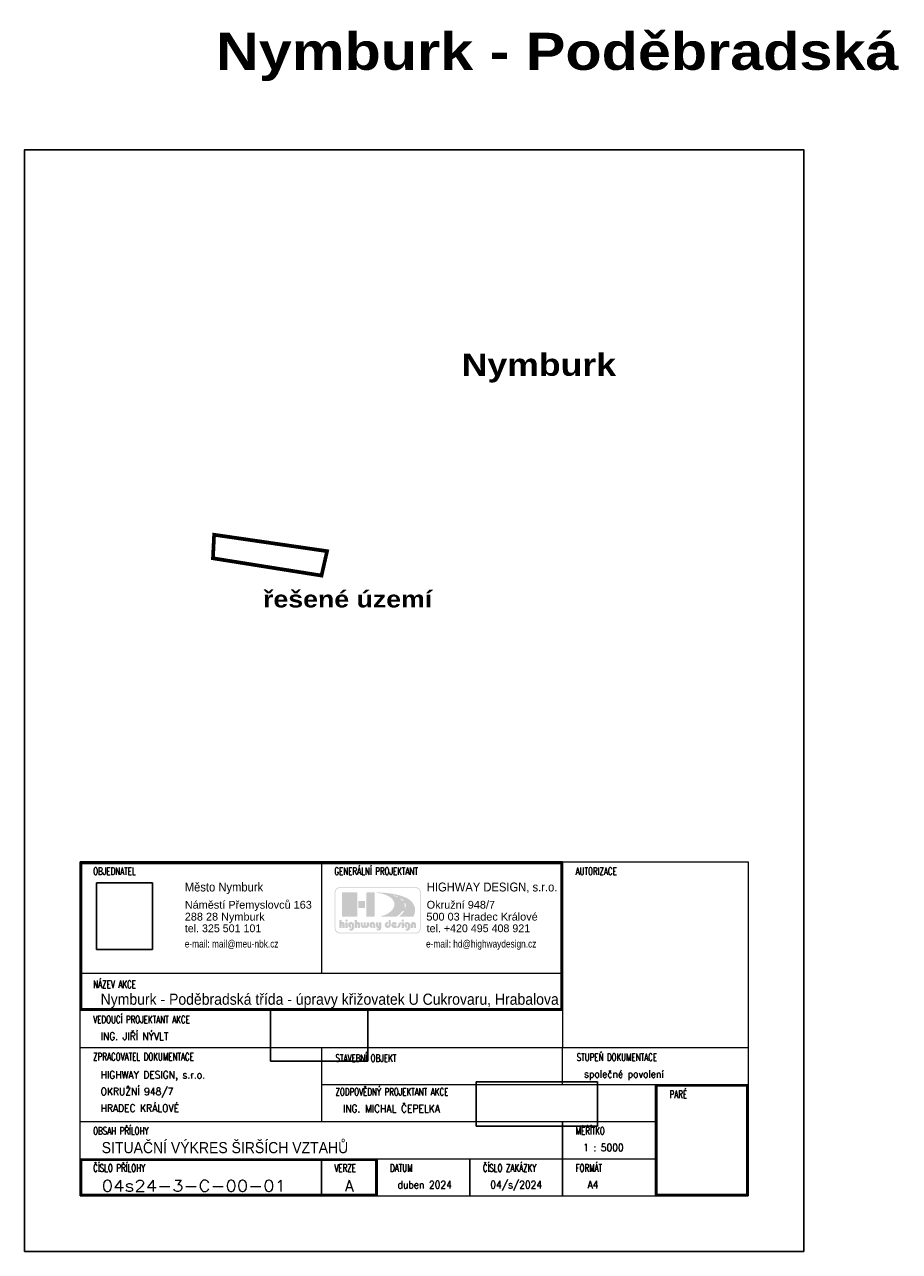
# Model space of a CAD drawing. Extents: x -698823 to -696424, y -1038555 to -1037403.
# Tile 1 of 42: x -698823 to -698587, y -1038171 to -1037840. Entities that reach past the tile are written whole.
import ezdxf
from ezdxf.enums import TextEntityAlignment as Align

# ---------------------------------------------------------------- set-up
doc = ezdxf.new("R2010")
doc.units = 0
doc.linetypes.add('ČÁRKOVANÁ100-100', pattern=[2, 1, -1])
doc.layers.add('0-podpis', color=5, linetype='Continuous')
doc.layers.add('0-ROZPISKA', color=7, linetype='Continuous')
doc.layers.add('0-silná', color=7, linetype='Continuous', lineweight=30)
doc.layers.add('0-slabá', color=7, linetype='Continuous', lineweight=9)
doc.styles.add('arial', font='arial.ttf')
doc.styles.add('arial black', font='txt')
doc.styles.add('TABULKA', font='romans.shx', dxfattribs={"width": 0.7})
picture_1 = doc.add_image_def('image1.gif', size_in_pixel=(421, 501))
picture_2 = doc.add_image_def('image2.pcx', size_in_pixel=(706, 377))
picture_3 = doc.add_image_def('image3.pcx', size_in_pixel=(1067, 389))

# ---------------------------------------------------------------- blocks, each defined once
blk = doc.blocks.new('Rozpiska-2020')
h = blk.add_hatch(color=1)
h.paths.add_polyline_path([(-93.3, 73.76), (-92.85, 73.76), (-92.83, 73.76), (-92.8, 73.75), (-92.79, 73.73), (-92.78, 73.7), (-92.78, 72.28), (-92.79, 72.25), (-92.8, 72.23), (-92.83, 72.21), (-92.85, 72.21), (-93.3, 72.21), (-93.32, 72.21), (-93.34, 72.23), (-93.36, 72.25), (-93.37, 72.28), (-93.37, 73.7), (-93.36, 73.73), (-93.34, 73.75), (-93.32, 73.76)], flags=0)
h.paths.add_polyline_path([(-90.41, 72.21), (-90.38, 72.22), (-90.36, 72.23), (-90.34, 72.25), (-90.34, 72.28), (-90.34, 73.11), (-90.33, 73.13), (-90.32, 73.15), (-90.31, 73.17), (-90.3, 73.19), (-90.28, 73.2), (-90.26, 73.21), (-90.24, 73.22), (-90.22, 73.23), (-90.19, 73.23), (-90.17, 73.22), (-90.15, 73.21), (-90.13, 73.19), (-90.12, 73.18), (-90.11, 73.15), (-90.1, 73.14), (-90.1, 73.11), (-90.1, 72.28), (-90.09, 72.25), (-90.07, 72.23), (-90.05, 72.22), (-90.03, 72.21), (-89.58, 72.21), (-89.56, 72.22), (-89.53, 72.23), (-89.52, 72.25), (-89.51, 72.28), (-89.51, 73.11), (-89.52, 73.19), (-89.53, 73.26), (-89.55, 73.33), (-89.57, 73.39), (-89.6, 73.46), (-89.64, 73.51), (-89.68, 73.57), (-89.73, 73.61), (-89.78, 73.66), (-89.84, 73.7), (-89.89, 73.73), (-89.95, 73.76), (-90.02, 73.78), (-90.08, 73.79), (-90.15, 73.8), (-90.22, 73.81), (-90.29, 73.8), (-90.35, 73.79), (-90.41, 73.78), (-90.48, 73.76), (-90.54, 73.73), (-90.6, 73.7), (-90.65, 73.66), (-90.7, 73.61), (-90.75, 73.57), (-90.79, 73.51), (-90.83, 73.46), (-90.86, 73.39), (-90.89, 73.33), (-90.9, 73.26), (-90.91, 73.19), (-90.92, 73.11), (-90.92, 72.28), (-90.91, 72.25), (-90.89, 72.23), (-90.87, 72.22), (-90.85, 72.21)], flags=0)
h.paths.add_polyline_path([(-91.81, 72.74), (-91.82, 72.76), (-91.83, 72.78), (-91.85, 72.79), (-91.88, 72.8), (-91.92, 72.8), (-91.96, 72.82), (-92, 72.83), (-92.03, 72.86), (-92.06, 72.89), (-92.08, 72.93), (-92.09, 72.97), (-92.1, 73.02), (-92.09, 73.06), (-92.08, 73.1), (-92.06, 73.13), (-92.03, 73.16), (-92, 73.19), (-91.96, 73.2), (-91.92, 73.22), (-91.87, 73.22), (-91.83, 73.22), (-91.78, 73.2), (-91.75, 73.19), (-91.72, 73.16), (-91.69, 73.13), (-91.68, 73.1), (-91.67, 73.06), (-91.67, 73.02), (-91.67, 72.34), (-91.67, 72.27), (-91.7, 72.2), (-91.73, 72.15), (-91.78, 72.11), (-91.84, 72.07), (-91.91, 72.04), (-91.98, 72.03), (-92.06, 72.02), (-92.08, 72.02), (-92.1, 72.03), (-92.13, 72.03), (-92.15, 72.03), (-92.18, 72.04), (-92.2, 72.04), (-92.23, 72.05), (-92.25, 72.05), (-92.28, 72.06), (-92.31, 72.05), (-92.32, 72.03), (-92.33, 72), (-92.33, 71.62), (-92.33, 71.59), (-92.31, 71.57), (-92.29, 71.55), (-92.26, 71.54), (-92.23, 71.53), (-92.19, 71.52), (-92.14, 71.51), (-92.1, 71.51), (-92.06, 71.5), (-92.02, 71.5), (-91.99, 71.5), (-91.96, 71.5), (-91.86, 71.5), (-91.77, 71.51), (-91.68, 71.53), (-91.59, 71.56), (-91.51, 71.59), (-91.44, 71.62), (-91.37, 71.67), (-91.31, 71.72), (-91.26, 71.77), (-91.21, 71.83), (-91.17, 71.89), (-91.14, 71.96), (-91.11, 72.03), (-91.09, 72.11), (-91.08, 72.19), (-91.07, 72.28), (-91.07, 73.02), (-91.08, 73.1), (-91.09, 73.18), (-91.11, 73.25), (-91.14, 73.33), (-91.17, 73.39), (-91.22, 73.46), (-91.26, 73.52), (-91.32, 73.58), (-91.37, 73.63), (-91.44, 73.67), (-91.5, 73.71), (-91.57, 73.75), (-91.65, 73.77), (-91.72, 73.79), (-91.8, 73.8), (-91.88, 73.81), (-91.95, 73.8), (-92.03, 73.79), (-92.1, 73.78), (-92.18, 73.75), (-92.25, 73.72), (-92.32, 73.68), (-92.38, 73.64), (-92.44, 73.58), (-92.49, 73.53), (-92.54, 73.47), (-92.58, 73.41), (-92.62, 73.34), (-92.65, 73.26), (-92.67, 73.18), (-92.68, 73.1), (-92.69, 73.02), (-92.68, 72.93), (-92.67, 72.85), (-92.65, 72.78), (-92.63, 72.7), (-92.59, 72.63), (-92.55, 72.56), (-92.5, 72.5), (-92.45, 72.45), (-92.39, 72.39), (-92.33, 72.35), (-92.27, 72.31), (-92.19, 72.27), (-92.12, 72.24), (-92.04, 72.23), (-91.96, 72.21), (-91.88, 72.21), (-91.85, 72.22), (-91.83, 72.23), (-91.82, 72.25), (-91.81, 72.28)], flags=0)
h.paths.add_polyline_path([(-93.37, 74.21), (-93.36, 74.15), (-93.35, 74.09), (-93.32, 74.04), (-93.28, 74), (-93.24, 73.96), (-93.19, 73.93), (-93.14, 73.92), (-93.07, 73.91), (-93.02, 73.92), (-92.96, 73.93), (-92.91, 73.96), (-92.87, 74), (-92.83, 74.04), (-92.8, 74.09), (-92.79, 74.15), (-92.78, 74.21), (-92.79, 74.26), (-92.8, 74.32), (-92.83, 74.37), (-92.87, 74.42), (-92.91, 74.45), (-92.96, 74.48), (-93.02, 74.49), (-93.07, 74.5), (-93.14, 74.49), (-93.19, 74.48), (-93.24, 74.45), (-93.28, 74.42), (-93.32, 74.37), (-93.35, 74.32), (-93.36, 74.26)], flags=0)
h.paths.add_polyline_path([(-93.8, 80.1), (-93.53, 80.12), (-93.49, 80.09), (-93.44, 80.06), (-93.4, 80.03), (-93.35, 79.99), (-93.3, 79.95), (-93.26, 79.91), (-93.21, 79.87), (-93.16, 79.83), (-93.11, 79.79), (-93.06, 79.75), (-93.01, 79.71), (-92.97, 79.67), (-92.93, 79.63), (-92.89, 79.59), (-92.85, 79.55), (-92.82, 79.51), (-93.1, 79.49), (-93.14, 79.53), (-93.17, 79.57), (-93.21, 79.61), (-93.25, 79.65), (-93.29, 79.69), (-93.33, 79.73), (-93.37, 79.77), (-93.42, 79.81), (-93.46, 79.85), (-93.51, 79.88), (-93.55, 79.92), (-93.6, 79.96), (-93.65, 79.99), (-93.7, 80.03), (-93.75, 80.06)], flags=0)
h.paths.add_polyline_path([(-92.7, 78.88), (-92.43, 78.9), (-92.37, 78.77), (-92.33, 78.63), (-92.3, 78.49), (-92.28, 78.34), (-92.27, 78.19), (-92.28, 78.03), (-92.29, 77.88), (-92.32, 77.73), (-92.63, 77.73), (-92.6, 77.87), (-92.58, 78.02), (-92.57, 78.16), (-92.57, 78.3), (-92.58, 78.45), (-92.61, 78.59), (-92.65, 78.74)], flags=0)
h.paths.add_polyline_path([(-102.75, 81.8), (-100.8, 81.8), (-100.78, 81.79), (-100.75, 81.79), (-100.73, 81.77), (-100.7, 81.76), (-100.69, 81.74), (-100.68, 81.71), (-100.67, 81.69), (-100.66, 81.66), (-100.66, 75.37), (-100.67, 75.35), (-100.68, 75.32), (-100.69, 75.3), (-100.7, 75.28), (-100.73, 75.26), (-100.75, 75.25), (-100.78, 75.24), (-100.8, 75.24), (-102.75, 75.24), (-102.78, 75.24), (-102.81, 75.25), (-102.83, 75.26), (-102.85, 75.28), (-102.87, 75.3), (-102.88, 75.32), (-102.89, 75.35), (-102.89, 75.37), (-102.89, 81.66), (-102.89, 81.69), (-102.88, 81.71), (-102.87, 81.74), (-102.85, 81.76), (-102.83, 81.77), (-102.81, 81.79), (-102.78, 81.79)], flags=0)
h.paths.add_polyline_path([(-97.03, 73.3), (-97.04, 73.28), (-97.05, 73.27), (-97.07, 73.25), (-97.1, 73.24), (-97.15, 73.24), (-97.2, 73.23), (-97.24, 73.2), (-97.27, 73.18), (-97.3, 73.14), (-97.32, 73.09), (-97.33, 73.04), (-97.34, 72.99), (-97.33, 72.95), (-97.32, 72.91), (-97.3, 72.88), (-97.27, 72.85), (-97.23, 72.83), (-97.19, 72.81), (-97.15, 72.8), (-97.1, 72.79), (-97.06, 72.8), (-97.02, 72.81), (-96.99, 72.83), (-96.96, 72.85), (-96.93, 72.88), (-96.91, 72.91), (-96.89, 72.95), (-96.89, 72.98), (-96.89, 74.33), (-96.88, 74.35), (-96.87, 74.37), (-96.85, 74.38), (-96.83, 74.39), (-96.37, 74.39), (-96.34, 74.38), (-96.33, 74.37), (-96.31, 74.35), (-96.31, 74.33), (-96.31, 72.98), (-96.31, 72.91), (-96.33, 72.83), (-96.34, 72.76), (-96.37, 72.69), (-96.41, 72.62), (-96.45, 72.56), (-96.5, 72.5), (-96.55, 72.44), (-96.6, 72.39), (-96.66, 72.35), (-96.73, 72.31), (-96.8, 72.27), (-96.87, 72.24), (-96.94, 72.23), (-97.02, 72.21), (-97.1, 72.21), (-97.17, 72.21), (-97.25, 72.22), (-97.32, 72.24), (-97.4, 72.27), (-97.47, 72.3), (-97.53, 72.33), (-97.6, 72.38), (-97.66, 72.43), (-97.72, 72.48), (-97.77, 72.54), (-97.81, 72.6), (-97.85, 72.68), (-97.88, 72.75), (-97.9, 72.82), (-97.92, 72.91), (-97.92, 72.99), (-97.92, 73.07), (-97.91, 73.15), (-97.89, 73.23), (-97.86, 73.3), (-97.83, 73.38), (-97.79, 73.44), (-97.75, 73.51), (-97.7, 73.57), (-97.64, 73.62), (-97.58, 73.67), (-97.51, 73.72), (-97.44, 73.75), (-97.36, 73.78), (-97.28, 73.8), (-97.19, 73.82), (-97.1, 73.82), (-97.07, 73.81), (-97.05, 73.8), (-97.04, 73.78), (-97.03, 73.76)], flags=0)
h.paths.add_polyline_path([(-101.2, 72.74), (-101.2, 72.76), (-101.22, 72.78), (-101.24, 72.79), (-101.26, 72.8), (-101.31, 72.8), (-101.35, 72.82), (-101.39, 72.83), (-101.42, 72.86), (-101.45, 72.89), (-101.47, 72.93), (-101.48, 72.97), (-101.48, 73.02), (-101.48, 73.06), (-101.47, 73.1), (-101.45, 73.13), (-101.42, 73.16), (-101.39, 73.19), (-101.35, 73.2), (-101.31, 73.22), (-101.26, 73.22), (-101.22, 73.22), (-101.18, 73.2), (-101.15, 73.19), (-101.12, 73.16), (-101.09, 73.13), (-101.07, 73.1), (-101.06, 73.06), (-101.05, 73.02), (-101.05, 72.28), (-101.05, 72.25), (-101.03, 72.23), (-101.01, 72.22), (-100.99, 72.21), (-100.52, 72.21), (-100.5, 72.22), (-100.48, 72.23), (-100.46, 72.25), (-100.46, 72.28), (-100.46, 73.02), (-100.46, 73.1), (-100.48, 73.18), (-100.5, 73.25), (-100.52, 73.33), (-100.56, 73.39), (-100.6, 73.46), (-100.65, 73.52), (-100.7, 73.58), (-100.76, 73.63), (-100.82, 73.67), (-100.89, 73.71), (-100.96, 73.75), (-101.03, 73.77), (-101.11, 73.79), (-101.18, 73.8), (-101.26, 73.81), (-101.34, 73.8), (-101.42, 73.79), (-101.49, 73.78), (-101.56, 73.75), (-101.63, 73.72), (-101.7, 73.68), (-101.76, 73.64), (-101.82, 73.58), (-101.88, 73.53), (-101.92, 73.47), (-101.97, 73.41), (-102, 73.34), (-102.03, 73.26), (-102.05, 73.18), (-102.07, 73.1), (-102.07, 73.02), (-102.07, 72.93), (-102.05, 72.85), (-102.03, 72.78), (-102.01, 72.7), (-101.97, 72.63), (-101.93, 72.56), (-101.89, 72.5), (-101.84, 72.45), (-101.78, 72.39), (-101.72, 72.35), (-101.65, 72.31), (-101.58, 72.27), (-101.51, 72.24), (-101.43, 72.23), (-101.34, 72.21), (-101.26, 72.21), (-101.24, 72.22), (-101.22, 72.23), (-101.2, 72.25), (-101.2, 72.28)], flags=0)
h.paths.add_polyline_path([(-102.21, 73.71), (-102.22, 73.73), (-102.23, 73.75), (-102.25, 73.76), (-102.27, 73.76), (-102.7, 73.76), (-102.72, 73.76), (-102.74, 73.75), (-102.75, 73.73), (-102.76, 73.71), (-102.76, 72.89), (-102.76, 72.87), (-102.77, 72.84), (-102.79, 72.82), (-102.8, 72.8), (-102.82, 72.79), (-102.85, 72.77), (-102.87, 72.77), (-102.9, 72.76), (-102.92, 72.77), (-102.95, 72.77), (-102.97, 72.79), (-102.99, 72.8), (-103.01, 72.82), (-103.03, 72.84), (-103.03, 72.87), (-103.04, 72.89), (-103.04, 73.71), (-103.04, 73.73), (-103.05, 73.75), (-103.08, 73.76), (-103.1, 73.76), (-103.52, 73.76), (-103.54, 73.76), (-103.56, 73.75), (-103.58, 73.73), (-103.58, 73.71), (-103.58, 72.89), (-103.59, 72.87), (-103.59, 72.84), (-103.6, 72.82), (-103.62, 72.8), (-103.64, 72.79), (-103.67, 72.77), (-103.69, 72.77), (-103.72, 72.76), (-103.75, 72.77), (-103.77, 72.77), (-103.8, 72.79), (-103.82, 72.8), (-103.83, 72.82), (-103.85, 72.84), (-103.85, 72.87), (-103.86, 72.89), (-103.86, 73.71), (-103.86, 73.73), (-103.88, 73.75), (-103.9, 73.76), (-103.92, 73.76), (-104.35, 73.76), (-104.37, 73.76), (-104.39, 73.75), (-104.4, 73.73), (-104.41, 73.71), (-104.41, 72.89), (-104.41, 72.82), (-104.4, 72.75), (-104.37, 72.68), (-104.35, 72.62), (-104.32, 72.56), (-104.28, 72.5), (-104.24, 72.45), (-104.19, 72.4), (-104.14, 72.36), (-104.09, 72.32), (-104.03, 72.29), (-103.97, 72.26), (-103.91, 72.24), (-103.85, 72.22), (-103.78, 72.21), (-103.72, 72.21), (-103.67, 72.21), (-103.61, 72.22), (-103.55, 72.23), (-103.49, 72.25), (-103.44, 72.27), (-103.39, 72.29), (-103.34, 72.32), (-103.31, 72.35), (-103.27, 72.32), (-103.23, 72.29), (-103.18, 72.27), (-103.13, 72.25), (-103.07, 72.23), (-103.01, 72.22), (-102.95, 72.21), (-102.9, 72.21), (-102.83, 72.21), (-102.77, 72.22), (-102.71, 72.23), (-102.64, 72.26), (-102.59, 72.28), (-102.53, 72.31), (-102.48, 72.35), (-102.43, 72.39), (-102.38, 72.43), (-102.34, 72.49), (-102.3, 72.54), (-102.27, 72.6), (-102.25, 72.67), (-102.22, 72.74), (-102.21, 72.82), (-102.21, 72.89)], flags=0)
h.paths.add_polyline_path([(-99.44, 73.71), (-99.44, 72.89), (-99.45, 72.87), (-99.45, 72.85), (-99.46, 72.83), (-99.47, 72.81), (-99.49, 72.8), (-99.51, 72.79), (-99.53, 72.79), (-99.55, 72.78), (-99.58, 72.79), (-99.6, 72.79), (-99.62, 72.8), (-99.64, 72.81), (-99.65, 72.83), (-99.66, 72.85), (-99.67, 72.87), (-99.67, 72.89), (-99.67, 73.71), (-99.68, 73.73), (-99.69, 73.75), (-99.71, 73.76), (-99.73, 73.76), (-100.2, 73.76), (-100.23, 73.76), (-100.24, 73.75), (-100.26, 73.73), (-100.27, 73.71), (-100.27, 72.78), (-100.26, 72.71), (-100.25, 72.64), (-100.24, 72.58), (-100.22, 72.52), (-100.19, 72.47), (-100.16, 72.42), (-100.12, 72.38), (-100.08, 72.34), (-100.04, 72.31), (-99.99, 72.28), (-99.95, 72.26), (-99.89, 72.24), (-99.84, 72.23), (-99.78, 72.22), (-99.73, 72.21), (-99.67, 72.21), (-99.51, 72.21), (-99.5, 72.21), (-99.49, 72.2), (-99.49, 72.19), (-99.49, 72.17), (-99.49, 72.14), (-99.5, 72.11), (-99.53, 72.09), (-99.56, 72.06), (-99.59, 72.04), (-99.63, 72.03), (-99.68, 72.02), (-99.72, 72.02), (-100.01, 72.02), (-100.03, 72.01), (-100.05, 72), (-100.07, 71.97), (-100.08, 71.95), (-100.08, 71.62), (-100.07, 71.59), (-100.05, 71.57), (-100.03, 71.55), (-100.01, 71.55), (-99.49, 71.55), (-99.43, 71.55), (-99.38, 71.56), (-99.32, 71.58), (-99.27, 71.6), (-99.21, 71.63), (-99.16, 71.66), (-99.11, 71.7), (-99.07, 71.75), (-99.02, 71.8), (-98.98, 71.86), (-98.95, 71.91), (-98.91, 71.98), (-98.89, 72.05), (-98.87, 72.12), (-98.86, 72.2), (-98.86, 72.28), (-98.86, 73.71), (-98.86, 73.73), (-98.87, 73.75), (-98.9, 73.76), (-98.92, 73.76), (-99.38, 73.76), (-99.4, 73.76), (-99.42, 73.75), (-99.44, 73.73)], flags=0)
h.paths.add_polyline_path([(-94.7, 72.28), (-94.7, 72.72), (-94.71, 72.74), (-94.72, 72.77), (-94.75, 72.78), (-94.77, 72.79), (-95.12, 72.79), (-95.14, 72.79), (-95.15, 72.8), (-95.16, 72.82), (-95.14, 72.84), (-94.71, 73.36), (-94.69, 73.39), (-94.68, 73.42), (-94.69, 73.44), (-94.7, 73.46), (-94.73, 73.5), (-94.76, 73.53), (-94.79, 73.57), (-94.82, 73.6), (-94.86, 73.63), (-94.89, 73.66), (-94.93, 73.69), (-94.98, 73.71), (-95.01, 73.73), (-95.06, 73.75), (-95.1, 73.77), (-95.15, 73.78), (-95.19, 73.79), (-95.24, 73.8), (-95.29, 73.81), (-95.33, 73.81), (-95.42, 73.8), (-95.5, 73.79), (-95.58, 73.77), (-95.65, 73.75), (-95.73, 73.71), (-95.79, 73.67), (-95.86, 73.62), (-95.92, 73.57), (-95.97, 73.52), (-96.02, 73.45), (-96.06, 73.38), (-96.1, 73.31), (-96.12, 73.24), (-96.14, 73.15), (-96.15, 73.07), (-96.15, 72.98), (-96.15, 72.91), (-96.14, 72.83), (-96.11, 72.76), (-96.09, 72.69), (-96.05, 72.62), (-96.01, 72.55), (-95.97, 72.5), (-95.92, 72.44), (-95.86, 72.39), (-95.8, 72.34), (-95.74, 72.31), (-95.67, 72.27), (-95.59, 72.24), (-95.51, 72.22), (-95.44, 72.21), (-95.35, 72.21), (-94.77, 72.21), (-94.75, 72.22), (-94.72, 72.23), (-94.71, 72.25)], flags=0)
h.paths.add_polyline_path([(-95.49, 72.88), (-95.24, 73.18), (-95.23, 73.19), (-95.23, 73.21), (-95.23, 73.22), (-95.25, 73.23), (-95.26, 73.24), (-95.27, 73.24), (-95.28, 73.25), (-95.3, 73.25), (-95.31, 73.26), (-95.33, 73.26), (-95.34, 73.26), (-95.36, 73.26), (-95.4, 73.26), (-95.45, 73.24), (-95.49, 73.22), (-95.52, 73.19), (-95.55, 73.16), (-95.57, 73.12), (-95.59, 73.07), (-95.59, 73.02), (-95.59, 72.99), (-95.58, 72.96), (-95.56, 72.92), (-95.55, 72.89), (-95.53, 72.88), (-95.51, 72.88), (-95.5, 72.88)], flags=0)
h.paths.add_polyline_path([(-104.93, 79.47), (-103.35, 79.47), (-103.32, 79.47), (-103.3, 79.46), (-103.27, 79.45), (-103.25, 79.43), (-103.24, 79.41), (-103.22, 79.39), (-103.22, 79.36), (-103.21, 79.33), (-103.21, 77.73), (-103.22, 77.7), (-103.22, 77.67), (-103.24, 77.65), (-103.25, 77.62), (-103.27, 77.61), (-103.3, 77.6), (-103.32, 77.59), (-103.35, 77.59), (-104.93, 77.59), (-104.96, 77.59), (-104.99, 77.6), (-105.01, 77.61), (-105.03, 77.62), (-105.05, 77.65), (-105.06, 77.67), (-105.07, 77.7), (-105.07, 77.73), (-105.07, 79.33), (-105.07, 79.36), (-105.06, 79.39), (-105.05, 79.41), (-105.03, 79.43), (-105.01, 79.45), (-104.99, 79.46), (-104.96, 79.47)], flags=0)
h.paths.add_polyline_path([(-95.68, 80.95), (-95.48, 80.99), (-95.41, 80.97), (-95.34, 80.96), (-95.27, 80.93), (-95.2, 80.91), (-95.12, 80.89), (-95.05, 80.87), (-94.97, 80.84), (-94.89, 80.81), (-94.82, 80.78), (-94.74, 80.75), (-94.66, 80.72), (-94.59, 80.69), (-94.51, 80.66), (-94.44, 80.63), (-94.37, 80.59), (-94.3, 80.55), (-94.58, 80.53), (-94.65, 80.56), (-94.72, 80.59), (-94.79, 80.63), (-94.86, 80.65), (-94.93, 80.69), (-95, 80.72), (-95.08, 80.74), (-95.15, 80.77), (-95.22, 80.8), (-95.29, 80.82), (-95.36, 80.85), (-95.43, 80.87), (-95.5, 80.89), (-95.56, 80.91), (-95.62, 80.93)], flags=0)
h.paths.add_polyline_path([(-106.93, 72.74), (-106.93, 72.76), (-106.95, 72.78), (-106.97, 72.79), (-106.99, 72.8), (-107.04, 72.8), (-107.08, 72.82), (-107.12, 72.83), (-107.15, 72.86), (-107.18, 72.89), (-107.19, 72.93), (-107.21, 72.97), (-107.21, 73.02), (-107.21, 73.06), (-107.19, 73.1), (-107.18, 73.13), (-107.15, 73.16), (-107.12, 73.19), (-107.08, 73.2), (-107.04, 73.22), (-106.99, 73.22), (-106.94, 73.22), (-106.9, 73.2), (-106.86, 73.19), (-106.84, 73.16), (-106.81, 73.13), (-106.8, 73.1), (-106.79, 73.06), (-106.78, 73.02), (-106.78, 72.34), (-106.79, 72.27), (-106.81, 72.2), (-106.85, 72.15), (-106.9, 72.11), (-106.95, 72.07), (-107.02, 72.04), (-107.09, 72.03), (-107.18, 72.02), (-107.19, 72.02), (-107.22, 72.03), (-107.24, 72.03), (-107.27, 72.03), (-107.29, 72.04), (-107.32, 72.04), (-107.34, 72.05), (-107.36, 72.05), (-107.4, 72.06), (-107.42, 72.05), (-107.44, 72.03), (-107.45, 72), (-107.45, 71.62), (-107.44, 71.59), (-107.42, 71.57), (-107.4, 71.55), (-107.37, 71.54), (-107.34, 71.53), (-107.3, 71.52), (-107.26, 71.51), (-107.21, 71.51), (-107.17, 71.5), (-107.13, 71.5), (-107.1, 71.5), (-107.07, 71.5), (-106.98, 71.5), (-106.88, 71.51), (-106.79, 71.53), (-106.71, 71.56), (-106.63, 71.59), (-106.56, 71.62), (-106.49, 71.67), (-106.43, 71.72), (-106.38, 71.77), (-106.33, 71.83), (-106.29, 71.89), (-106.25, 71.96), (-106.22, 72.03), (-106.2, 72.11), (-106.19, 72.19), (-106.19, 72.28), (-106.19, 73.02), (-106.19, 73.1), (-106.21, 73.18), (-106.23, 73.25), (-106.25, 73.33), (-106.29, 73.39), (-106.33, 73.46), (-106.38, 73.52), (-106.43, 73.58), (-106.49, 73.63), (-106.55, 73.67), (-106.62, 73.71), (-106.69, 73.75), (-106.76, 73.77), (-106.84, 73.79), (-106.91, 73.8), (-106.99, 73.81), (-107.07, 73.8), (-107.15, 73.79), (-107.22, 73.78), (-107.3, 73.75), (-107.36, 73.72), (-107.43, 73.68), (-107.49, 73.64), (-107.55, 73.58), (-107.6, 73.53), (-107.65, 73.47), (-107.69, 73.41), (-107.73, 73.34), (-107.76, 73.26), (-107.78, 73.18), (-107.8, 73.1), (-107.8, 73.02), (-107.8, 72.93), (-107.78, 72.85), (-107.76, 72.78), (-107.74, 72.7), (-107.7, 72.63), (-107.66, 72.56), (-107.62, 72.5), (-107.57, 72.45), (-107.51, 72.39), (-107.45, 72.35), (-107.38, 72.31), (-107.31, 72.27), (-107.23, 72.24), (-107.16, 72.23), (-107.08, 72.21), (-106.99, 72.21), (-106.97, 72.22), (-106.95, 72.23), (-106.93, 72.25), (-106.93, 72.28)], flags=0)
h.paths.add_polyline_path([(-108.46, 73.76), (-108.01, 73.76), (-107.99, 73.76), (-107.97, 73.75), (-107.95, 73.73), (-107.95, 73.7), (-107.95, 72.28), (-107.95, 72.25), (-107.97, 72.23), (-107.99, 72.21), (-108.01, 72.21), (-108.46, 72.21), (-108.49, 72.21), (-108.51, 72.23), (-108.52, 72.25), (-108.53, 72.28), (-108.53, 73.7), (-108.52, 73.73), (-108.51, 73.75), (-108.49, 73.76)], flags=0)
h.paths.add_polyline_path([(-109.62, 72.21), (-109.6, 72.22), (-109.57, 72.23), (-109.56, 72.25), (-109.55, 72.28), (-109.55, 73.08), (-109.55, 73.1), (-109.54, 73.12), (-109.53, 73.14), (-109.52, 73.15), (-109.5, 73.17), (-109.48, 73.18), (-109.46, 73.19), (-109.44, 73.19), (-109.42, 73.19), (-109.4, 73.18), (-109.38, 73.17), (-109.36, 73.15), (-109.34, 73.14), (-109.33, 73.12), (-109.33, 73.1), (-109.32, 73.08), (-109.32, 72.28), (-109.32, 72.25), (-109.3, 72.23), (-109.28, 72.22), (-109.25, 72.21), (-108.79, 72.21), (-108.77, 72.22), (-108.75, 72.23), (-108.73, 72.25), (-108.73, 72.28), (-108.73, 73.19), (-108.74, 73.33), (-108.77, 73.46), (-108.81, 73.56), (-108.87, 73.65), (-108.95, 73.72), (-109.04, 73.77), (-109.14, 73.8), (-109.25, 73.81), (-109.49, 73.81), (-109.51, 73.81), (-109.53, 73.83), (-109.54, 73.85), (-109.55, 73.88), (-109.55, 74.32), (-109.56, 74.35), (-109.57, 74.37), (-109.6, 74.38), (-109.62, 74.39), (-110.06, 74.39), (-110.09, 74.38), (-110.11, 74.37), (-110.12, 74.35), (-110.13, 74.32), (-110.13, 72.28), (-110.12, 72.25), (-110.11, 72.23), (-110.08, 72.22), (-110.06, 72.21)], flags=0)
h.paths.add_polyline_path([(-108.53, 74.21), (-108.52, 74.15), (-108.51, 74.09), (-108.48, 74.04), (-108.45, 74), (-108.4, 73.96), (-108.36, 73.93), (-108.3, 73.92), (-108.24, 73.91), (-108.18, 73.92), (-108.13, 73.93), (-108.08, 73.96), (-108.03, 74), (-107.99, 74.04), (-107.96, 74.09), (-107.95, 74.15), (-107.94, 74.21), (-107.95, 74.26), (-107.97, 74.32), (-107.99, 74.37), (-108.03, 74.42), (-108.08, 74.45), (-108.13, 74.48), (-108.18, 74.49), (-108.24, 74.5), (-108.3, 74.49), (-108.36, 74.48), (-108.4, 74.45), (-108.45, 74.42), (-108.48, 74.37), (-108.51, 74.32), (-108.52, 74.26)], flags=0)
h.paths.add_polyline_path([(-109.3, 81.8), (-105.5, 81.8), (-105.47, 81.79), (-105.44, 81.79), (-105.42, 81.77), (-105.4, 81.76), (-105.38, 81.74), (-105.37, 81.71), (-105.37, 81.69), (-105.36, 81.66), (-105.36, 75.37), (-105.37, 75.35), (-105.37, 75.32), (-105.38, 75.3), (-105.4, 75.28), (-105.42, 75.26), (-105.44, 75.25), (-105.47, 75.24), (-105.5, 75.24), (-109.3, 75.24), (-109.33, 75.24), (-109.35, 75.25), (-109.38, 75.26), (-109.4, 75.28), (-109.41, 75.3), (-109.43, 75.32), (-109.43, 75.35), (-109.44, 75.37), (-109.44, 81.66), (-109.43, 81.69), (-109.43, 81.71), (-109.41, 81.74), (-109.4, 81.76), (-109.38, 81.77), (-109.35, 81.79), (-109.33, 81.79)], flags=0)
h.paths.add_polyline_path([(-105.49, 72.21), (-105.47, 72.22), (-105.44, 72.23), (-105.43, 72.25), (-105.42, 72.28), (-105.42, 73.08), (-105.42, 73.1), (-105.41, 73.12), (-105.4, 73.14), (-105.38, 73.15), (-105.37, 73.17), (-105.35, 73.18), (-105.33, 73.19), (-105.31, 73.19), (-105.29, 73.19), (-105.26, 73.18), (-105.25, 73.17), (-105.23, 73.15), (-105.21, 73.14), (-105.2, 73.12), (-105.19, 73.1), (-105.19, 73.08), (-105.19, 72.28), (-105.18, 72.25), (-105.16, 72.23), (-105.14, 72.22), (-105.12, 72.21), (-104.66, 72.21), (-104.64, 72.22), (-104.61, 72.23), (-104.6, 72.25), (-104.59, 72.28), (-104.59, 73.19), (-104.6, 73.33), (-104.63, 73.46), (-104.68, 73.56), (-104.74, 73.65), (-104.82, 73.72), (-104.91, 73.77), (-105.01, 73.8), (-105.12, 73.81), (-105.35, 73.81), (-105.38, 73.81), (-105.4, 73.83), (-105.41, 73.85), (-105.42, 73.88), (-105.42, 74.32), (-105.43, 74.35), (-105.44, 74.37), (-105.47, 74.38), (-105.49, 74.39), (-105.93, 74.39), (-105.95, 74.38), (-105.98, 74.37), (-105.99, 74.35), (-106, 74.32), (-106, 72.28), (-105.99, 72.25), (-105.97, 72.23), (-105.95, 72.22), (-105.93, 72.21)], flags=0)
h.paths.add_polyline_path([(-110.03, 82.97), (-89.62, 82.97), (-89.49, 82.97), (-89.38, 82.95), (-89.27, 82.92), (-89.16, 82.88), (-89.06, 82.83), (-88.96, 82.77), (-88.87, 82.7), (-88.78, 82.63), (-88.71, 82.54), (-88.64, 82.45), (-88.58, 82.36), (-88.53, 82.25), (-88.49, 82.15), (-88.46, 82.03), (-88.45, 81.92), (-88.44, 81.8), (-88.44, 72.1), (-88.45, 71.98), (-88.46, 71.86), (-88.49, 71.75), (-88.53, 71.64), (-88.58, 71.54), (-88.64, 71.44), (-88.71, 71.35), (-88.78, 71.27), (-88.87, 71.2), (-88.96, 71.13), (-89.06, 71.07), (-89.16, 71.02), (-89.27, 70.98), (-89.38, 70.95), (-89.49, 70.93), (-89.62, 70.93), (-110.03, 70.93), (-110.15, 70.93), (-110.26, 70.95), (-110.38, 70.98), (-110.49, 71.02), (-110.59, 71.07), (-110.68, 71.13), (-110.78, 71.2), (-110.86, 71.27), (-110.94, 71.35), (-111, 71.44), (-111.06, 71.54), (-111.11, 71.64), (-111.15, 71.75), (-111.18, 71.86), (-111.2, 71.98), (-111.21, 72.1), (-111.21, 81.8), (-111.2, 81.92), (-111.18, 82.03), (-111.15, 82.15), (-111.11, 82.25), (-111.06, 82.36), (-111, 82.45), (-110.94, 82.54), (-110.86, 82.63), (-110.78, 82.7), (-110.68, 82.77), (-110.59, 82.83), (-110.49, 82.88), (-110.38, 82.92), (-110.26, 82.95), (-110.15, 82.97)], flags=16)
h.paths.add_polyline_path([(-110.03, 83.17), (-89.62, 83.17), (-89.48, 83.16), (-89.34, 83.14), (-89.21, 83.11), (-89.08, 83.06), (-88.96, 83), (-88.85, 82.93), (-88.74, 82.85), (-88.65, 82.77), (-88.56, 82.67), (-88.48, 82.56), (-88.41, 82.45), (-88.35, 82.33), (-88.31, 82.21), (-88.27, 82.07), (-88.25, 81.94), (-88.24, 81.8), (-88.24, 72.1), (-88.25, 71.96), (-88.27, 71.82), (-88.31, 71.69), (-88.35, 71.57), (-88.41, 71.45), (-88.48, 71.34), (-88.56, 71.23), (-88.65, 71.13), (-88.74, 71.04), (-88.85, 70.96), (-88.96, 70.9), (-89.08, 70.84), (-89.21, 70.79), (-89.34, 70.76), (-89.48, 70.74), (-89.62, 70.73), (-110.03, 70.73), (-110.17, 70.74), (-110.3, 70.76), (-110.44, 70.79), (-110.56, 70.84), (-110.68, 70.9), (-110.79, 70.96), (-110.9, 71.04), (-111, 71.13), (-111.08, 71.23), (-111.16, 71.34), (-111.23, 71.45), (-111.29, 71.57), (-111.34, 71.69), (-111.37, 71.82), (-111.39, 71.96), (-111.4, 72.1), (-111.4, 81.8), (-111.39, 81.94), (-111.37, 82.07), (-111.34, 82.21), (-111.29, 82.33), (-111.23, 82.45), (-111.16, 82.56), (-111.08, 82.67), (-111, 82.77), (-110.9, 82.85), (-110.79, 82.93), (-110.68, 83), (-110.56, 83.06), (-110.44, 83.11), (-110.3, 83.14), (-110.17, 83.16)])
h.paths.add_polyline_path([(-94.07, 75.24), (-94, 75.31), (-93.92, 75.38), (-93.83, 75.46), (-93.75, 75.54), (-93.66, 75.63), (-93.56, 75.72), (-93.47, 75.82), (-93.38, 75.91), (-93.28, 76.01), (-93.19, 76.12), (-93.1, 76.22), (-93.01, 76.33), (-92.93, 76.44), (-92.85, 76.56), (-92.77, 76.67), (-92.7, 76.79), (-93.09, 76.79), (-93.19, 76.65), (-93.29, 76.53), (-93.4, 76.41), (-93.51, 76.29), (-93.62, 76.18), (-93.73, 76.08), (-93.84, 75.98), (-93.95, 75.89), (-94.07, 75.79), (-94.18, 75.71), (-94.29, 75.62), (-94.39, 75.54), (-94.5, 75.46), (-94.6, 75.38), (-94.7, 75.31), (-94.79, 75.24), (-98.89, 75.24), (-98.92, 75.24), (-98.95, 75.26), (-98.96, 75.28), (-98.97, 75.3), (-98.97, 75.32), (-98.96, 75.35), (-98.94, 75.36), (-98.91, 75.37), (-98.73, 75.42), (-98.56, 75.46), (-98.39, 75.52), (-98.22, 75.58), (-98.05, 75.64), (-97.89, 75.7), (-97.72, 75.77), (-97.56, 75.85), (-97.41, 75.92), (-97.25, 76.01), (-97.11, 76.09), (-96.96, 76.18), (-96.82, 76.27), (-96.68, 76.37), (-96.55, 76.47), (-96.42, 76.57), (-96.3, 76.67), (-96.19, 76.78), (-96.08, 76.89), (-95.97, 77), (-95.88, 77.11), (-95.79, 77.23), (-95.71, 77.35), (-95.63, 77.47), (-95.56, 77.59), (-95.5, 77.71), (-95.45, 77.84), (-95.41, 77.96), (-95.37, 78.09), (-95.35, 78.21), (-95.33, 78.34), (-95.32, 78.47), (-95.33, 78.7), (-95.36, 78.91), (-95.42, 79.12), (-95.49, 79.32), (-95.58, 79.51), (-95.69, 79.69), (-95.81, 79.86), (-95.95, 80.01), (-96.1, 80.17), (-96.26, 80.31), (-96.43, 80.44), (-96.61, 80.57), (-96.79, 80.69), (-96.99, 80.8), (-97.19, 80.9), (-97.39, 80.99), (-97.59, 81.08), (-97.79, 81.16), (-97.99, 81.24), (-98.2, 81.3), (-98.39, 81.36), (-98.58, 81.42), (-98.77, 81.47), (-98.95, 81.51), (-99.11, 81.55), (-99.27, 81.57), (-99.42, 81.6), (-99.55, 81.62), (-99.67, 81.64), (-99.77, 81.65), (-99.85, 81.65), (-99.92, 81.66), (-99.95, 81.66), (-99.97, 81.68), (-99.99, 81.7), (-99.99, 81.73), (-99.99, 81.75), (-99.97, 81.78), (-99.95, 81.79), (-99.92, 81.8), (-99.81, 81.8), (-99.66, 81.79), (-99.48, 81.79), (-99.28, 81.78), (-99.05, 81.76), (-98.81, 81.75), (-98.54, 81.73), (-98.25, 81.71), (-97.95, 81.68), (-97.63, 81.65), (-97.29, 81.61), (-96.95, 81.57), (-96.6, 81.52), (-96.23, 81.46), (-95.87, 81.41), (-95.5, 81.34), (-95.12, 81.27), (-94.75, 81.18), (-94.38, 81.1), (-94.01, 81), (-93.65, 80.9), (-93.29, 80.78), (-92.95, 80.67), (-92.61, 80.54), (-92.29, 80.4), (-91.99, 80.25), (-91.69, 80.09), (-91.42, 79.92), (-91.17, 79.75), (-90.94, 79.56), (-90.74, 79.36), (-90.56, 79.15), (-90.36, 78.88), (-90.2, 78.61), (-90.06, 78.34), (-89.94, 78.08), (-89.86, 77.83), (-89.8, 77.59), (-89.76, 77.34), (-89.74, 77.1), (-89.74, 76.87), (-89.76, 76.63), (-89.8, 76.41), (-89.85, 76.18), (-89.93, 75.96), (-90.01, 75.74), (-90.1, 75.52), (-90.21, 75.31), (-90.22, 75.28), (-90.24, 75.26), (-90.26, 75.25), (-90.28, 75.24)], flags=0)
h.paths.add_polyline_path([(-94.57, 72.28), (-94.56, 72.25), (-94.55, 72.23), (-94.53, 72.22), (-94.5, 72.21), (-94.46, 72.21), (-94.39, 72.21), (-94.32, 72.22), (-94.25, 72.24), (-94.18, 72.26), (-94.12, 72.29), (-94.06, 72.33), (-94, 72.37), (-93.94, 72.42), (-93.89, 72.47), (-93.85, 72.52), (-93.81, 72.59), (-93.78, 72.65), (-93.75, 72.72), (-93.73, 72.8), (-93.72, 72.87), (-93.72, 72.96), (-93.72, 73.02), (-93.71, 73.05), (-93.7, 73.08), (-93.69, 73.11), (-93.67, 73.13), (-93.64, 73.15), (-93.61, 73.16), (-93.58, 73.18), (-93.55, 73.18), (-93.53, 73.19), (-93.51, 73.2), (-93.49, 73.22), (-93.49, 73.24), (-93.49, 73.71), (-93.49, 73.73), (-93.51, 73.75), (-93.53, 73.76), (-93.55, 73.76), (-93.63, 73.76), (-93.71, 73.75), (-93.78, 73.74), (-93.85, 73.71), (-93.92, 73.68), (-93.98, 73.64), (-94.04, 73.59), (-94.09, 73.54), (-94.14, 73.49), (-94.18, 73.43), (-94.22, 73.37), (-94.25, 73.3), (-94.27, 73.23), (-94.29, 73.16), (-94.3, 73.09), (-94.3, 73.02), (-94.3, 72.96), (-94.31, 72.92), (-94.31, 72.89), (-94.33, 72.87), (-94.35, 72.84), (-94.37, 72.82), (-94.39, 72.81), (-94.43, 72.79), (-94.46, 72.79), (-94.5, 72.79), (-94.53, 72.78), (-94.55, 72.77), (-94.56, 72.74), (-94.57, 72.72)], flags=0)
for p, q in [((-180, 90), (-50, 90)), ((-25, 0), (-25, 30)), ((-50, 20), (-50, 0)), ((-115, 0), (-115, 10)), ((-100, 10), (-100, 0)), ((-75, 10), (-75, 0))]:
    blk.add_line(p, q)
at = {"const_width": 0.6}
for points in [[(-179.7, 89.7), (-50.3, 89.7), (-50.3, 50.3), (-179.7, 50.3)], [(-24.7, 29.7), (-0.3, 29.7), (-0.3, 0.3), (-24.7, 0.3)], [(-179.7, 9.7), (-100.3, 9.7), (-100.3, 0.3), (-179.7, 0.3)]]:
    blk.add_lwpolyline(points, close=True, dxfattribs=at)
at = {"layer": '0-slabá'}
for p, q in [((-180, 90), (0, 90)), ((-180, 0), (-180, 90)), ((-115, 90), (-115, 60)), ((-50, 90), (-50, 40)), ((0, 90), (0, 0)), ((-180, 60), (-50, 60)), ((-180, 50), (-50, 50)), ((-180, 40), (-25, 40)), ((-115, 40), (-115, 20)), ((-50, 30), (-50, 40)), ((-25, 40), (0, 40)), ((-115, 30), (0, 30)), ((-115, 30), (0, 30)), ((-180, 20), (-25, 20)), ((-180, 10), (-25, 10)), ((-180, 0), (0, 0))]:
    blk.add_line(p, q, dxfattribs=at)
at = {"style": 'arial'}
for s, height, width, p in [('Město Nymburk', 2.4, 0.9, (-151.82, 82.04)), ('HIGHWAY DESIGN, s.r.o.', 2.4, 0.9, (-86.6, 82.04)), ('tel. 325 501 101', 2.1, 0.98, (-151.82, 71.06)), ('tel. +420 495 408 921', 2.1, 0.98, (-86.64, 71.06)), ('e-mail: mail@meu-nbk.cz  ', 2, 0.8, (-151.82, 66.93)), ('e-mail: hd@highwaydesign.cz', 2, 0.8, (-86.8, 66.93))]:
    blk.add_text(s, height=height, dxfattribs=dict(at, width=width)).set_placement(p)
for s, p in [('Náměstí Přemyslovců 163', (-151.82, 77.41)), ('Okružní 948/7', (-86.64, 77.41)), ('288 28 Nymburk', (-151.82, 74.2)), ('500 03 Hradec Králové', (-86.71, 74.2))]:
    blk.add_text(s, height=2.1, dxfattribs=at).set_placement(p)
at = {"layer": '0-silná', "color": 0, "linetype": 'ByBlock', "style": 'arial', "width": 0.9}
for tag, p in [('NÁZEV_AKCE', (-174.5, 51.5)), ('OBSAH_PŘÍLOHY', (-174.21, 11.49))]:
    blk.add_attdef(tag, p, '', height=3, dxfattribs=at)
at = {"layer": '0-silná', "style": 'TABULKA', "width": 0.9}
for tag, p in [('VEDOUCÍ_PROJEKTANT_AKCE', (-174.5, 42)), ('JMENO_ZPRACOVATELE_PROFESE', (-174.5, 31.62)), ('STAVEBNI_OBJEKT', (-109.21, 31.62)), ('STUPEŇ', (-44.21, 31.85)), ('ADRESA_PROFESE_1', (-174.5, 27.12)), ('ADRESA_PROFESE_2', (-174.5, 22.62)), ('ZODPOVĚDNÝ_PROJEKTANT_AKCE', (-109.21, 22.5)), ('MERITKO', (-44.5, 12)), ('DATUM', (-94.5, 2)), ('ČÍSLO_ZAKÁZKY', (-69.5, 2)), ('FORMAT', (-44.5, 2))]:
    blk.add_attdef(tag, p, '', height=2, dxfattribs=at)
at = {"layer": '0-silná', "color": 0, "linetype": 'ByBlock', "style": 'TABULKA', "width": 1.27884}
blk.add_attdef('CISLO_PRILOHY', text='', height=3, dxfattribs=at).set_placement((-174.21, 1.2), (-124.51, 1.2), align=Align.FIT)
at = {"layer": '0-silná', "color": 0, "linetype": 'ByBlock', "style": 'TABULKA', "width": 1}
blk.add_attdef('ISS', text='', height=3, dxfattribs=at).set_placement((-107.5, 1.2), align=Align.CENTER)
at = {"layer": '0-slabá', "style": 'TABULKA', "width": 0.7}
for s, p in [('OBJEDNATEL', (-176.5, 86.5)), ('GENERÁLNÍ PROJEKTANT', (-111.5, 86.5)), ('NÁZEV AKCE', (-176.5, 56))]:
    blk.add_text(s, height=2, dxfattribs=at).set_placement(p)
at = {"layer": '0-slabá', "lineweight": -3, "style": 'TABULKA', "width": 0.7}
for s, p in [('AUTORIZACE', (-46.5, 86.5)), ('VEDOUCÍ PROJEKTANT AKCE', (-176.5, 46.5)), ('ZPRACOVATEL DOKUMENTACE', (-176.5, 36.5)), ('STAVEBNÍ OBJEKT', (-111.21, 36.12)), ('STUPEŇ DOKUMENTACE', (-46.21, 36.35)), ('ZODPOVĚDNÝ PROJEKTANT AKCE', (-111.21, 27)), ('PARÉ', (-21.21, 26.35)), ('OBSAH PŘÍLOHY', (-176.5, 16.5)), ('MĚŘÍTKO', (-46.5, 16.5)), ('ČÍSLO PŘÍLOHY', (-176.5, 6.5)), ('VERZE', (-111.5, 6.5)), ('DATUM', (-96.5, 6.5)), ('ČÍSLO ZAKÁZKY', (-71.5, 6.5)), ('FORMÁT', (-46.5, 6.5))]:
    blk.add_text(s, height=2, dxfattribs=at).set_placement(p)
image = blk.add_image(picture_1, insert=(-175.62, 66.4), size_in_units=(15.11, 17.98))
image.dxf.flags = 7

msp = doc.modelspace()

# ---------------------------------------------------------------- linework, layer by layer
at = {"ltscale": 0.1}
msp.add_lwpolyline([(-698822.783, -1038171.123), (-698612.783, -1038171.123), (-698612.783, -1037874.123), (-698822.783, -1037874.123)], close=True, dxfattribs=at)
at = {"linetype": 'ČÁRKOVANÁ100-100', "const_width": 1}
msp.add_lwpolyline([(-698741.259, -1037982.35), (-698771.702, -1037977.924), (-698772.007, -1037984.271), (-698742.754, -1037988.929)], close=True, dxfattribs=at)

# ---------------------------------------------------------------- block references
at = {"ltscale": 0.1}
ref = msp.add_blockref('Rozpiska-2020', (-698627.783, -1038156.123), dxfattribs=at)
ref.add_attrib('NÁZEV_AKCE', 'Nymburk - Poděbradská třída - úpravy křižovatek U Cukrovaru, Hrabalova', (-698802.283, -1038104.623), dxfattribs={"layer": '0-silná', "color": 0, "linetype": 'ByBlock', "height": 3, "style": 'arial', "width": 0.9})
ref.add_attrib('VEDOUCÍ_PROJEKTANT_AKCE', 'ING. JIŘÍ NÝVLT', (-698802.283, -1038114.123), dxfattribs={"layer": '0-silná', "height": 2, "style": 'TABULKA', "width": 0.9})
ref.add_attrib('JMENO_ZPRACOVATELE_PROFESE', 'HIGHWAY DESIGN, s.r.o.', (-698802.283, -1038124.504), dxfattribs={"layer": '0-silná', "height": 2, "style": 'TABULKA', "width": 0.9})
ref.add_attrib('ADRESA_PROFESE_1', 'OKRUŽNÍ 948/7', (-698802.283, -1038129.004), dxfattribs={"layer": '0-silná', "height": 2, "style": 'TABULKA', "width": 0.9})
ref.add_attrib('ADRESA_PROFESE_2', 'HRADEC KRÁLOVÉ', (-698802.283, -1038133.504), dxfattribs={"layer": '0-silná', "height": 2, "style": 'TABULKA', "width": 0.9})
ref.add_attrib('ZODPOVĚDNÝ_PROJEKTANT_AKCE', 'ING. MICHAL ČEPELKA', (-698736.989, -1038133.623), dxfattribs={"layer": '0-silná', "height": 2, "style": 'TABULKA', "width": 0.9})
ref.add_attrib('STUPEŇ', 'společné povolení', (-698671.99, -1038124.278), dxfattribs={"layer": '0-silná', "height": 2, "style": 'TABULKA', "width": 0.9})
ref.add_attrib('OBSAH_PŘÍLOHY', 'SITUAČNÍ VÝKRES ŠIRŠÍCH VZTAHŮ', (-698801.989, -1038144.629), dxfattribs={"layer": '0-silná', "color": 0, "linetype": 'ByBlock', "height": 3, "style": 'arial', "width": 0.9})
ref.add_attrib('CISLO_PRILOHY', '04s24-3-C-00-01', dxfattribs={"layer": '0-silná', "color": 0, "linetype": 'ByBlock', "height": 3, "style": 'TABULKA', "width": 1.111324}).set_placement((-698801.989, -1038154.923), (-698752.297, -1038154.923), align=Align.FIT)
ref.add_attrib('ISS', 'A', dxfattribs={"layer": '0-silná', "color": 0, "linetype": 'ByBlock', "height": 3, "style": 'TABULKA'}).set_placement((-698735.283, -1038154.923), align=Align.CENTER)
ref.add_attrib('MERITKO', '1 : 5000', (-698672.283, -1038144.123), dxfattribs={"layer": '0-silná', "height": 2, "style": 'TABULKA', "width": 0.9})
ref.add_attrib('DATUM', 'duben 2024', (-698722.283, -1038154.123), dxfattribs={"layer": '0-silná', "height": 2, "style": 'TABULKA', "width": 0.9})
ref.add_attrib('ČÍSLO_ZAKÁZKY', '04/s/2024', (-698697.283, -1038154.123), dxfattribs={"layer": '0-silná', "height": 2, "style": 'TABULKA', "width": 0.9})
ref.add_attrib('FORMAT', ' A4', (-698672.283, -1038154.123), dxfattribs={"layer": '0-silná', "height": 2, "style": 'TABULKA', "width": 0.9})

# ---------------------------------------------------------------- texts
at = {"layer": '0-ROZPISKA', "color": 7, "style": 'arial black'}
for s, height, p in [('Nymburk - Poděbradská třída - úpravy křižovatek U Cukrovaru, Hrabalova', 10, (-698491.756, -1037848.69)), ('Nymburk', 6, (-698684.183, -1037932.835)), ('řešené území', 4.5, (-698735.719, -1037995.113))]:
    msp.add_text(s, height=height, dxfattribs=at).set_placement(p, align=Align.MIDDLE)

# ---------------------------------------------------------------- pictures from other files: only their frames are drawn
at = {"layer": '0-podpis'}
image = msp.add_image(picture_2, insert=(-698756.512, -1038119.789), size_in_units=(26.276, 14.031), rotation=0, dxfattribs=at)
image.dxf.flags = 15
image = msp.add_image(picture_3, insert=(-698701.11, -1038137.353), size_in_units=(32.737, 11.935), rotation=0, dxfattribs=at)
image.dxf.flags = 15

doc.saveas('drawing.dxf')
